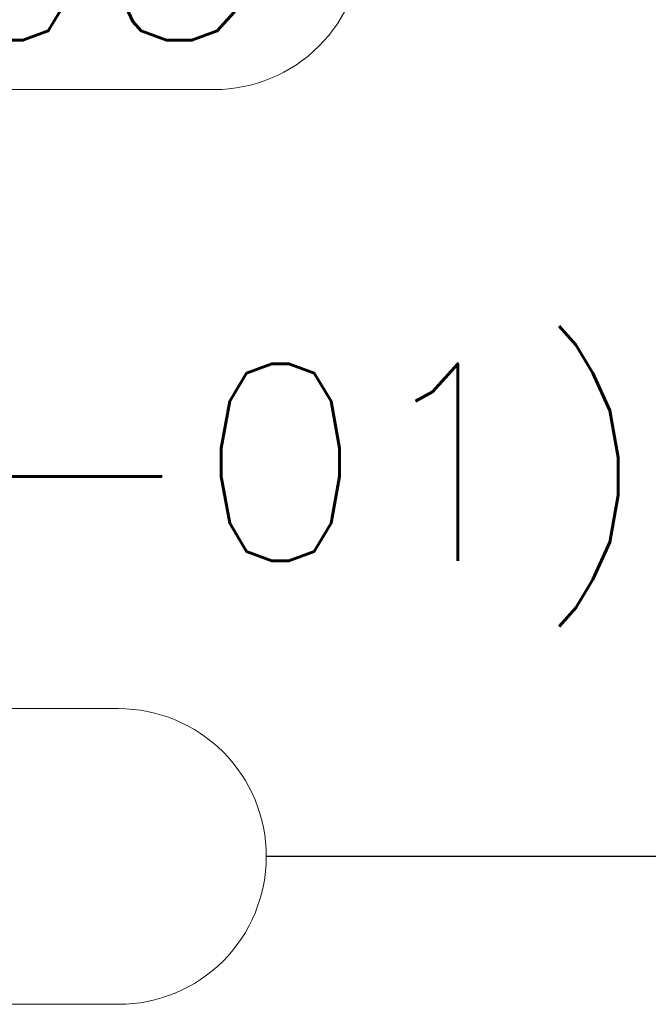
# Model space of a CAD drawing. Header units: millimetres. Extents: x -11575 to 52845, y -36266 to 23021.
# Tile 39 of 184: x 15796 to 16274, y 12522 to 13272. Entities that reach past the tile are written whole.
import ezdxf
from ezdxf.enums import TextEntityAlignment as Align

# ---------------------------------------------------------------- set-up
doc = ezdxf.new("R2010")
doc.units = ezdxf.units.MM
doc.header["$MEASUREMENT"] = 0
doc.layers.get('0').update_dxf_attribs({"lineweight": 5})
doc.layers.add('ELEC-SO-LVL-TAG', color=7, linetype='Continuous')
doc.layers.add('M-MEP-ELLG-TEXT', color=7, linetype='Continuous', lineweight=20)
doc.styles.add('Oswald Light', font='txt')
doc.styles.add('ROMANS-100', font='romans.shx')
doc.dimstyles.new('MDS-50', dxfattribs={"dimtxt": 100, "dimasz": 100, "dimexe": 50, "dimexo": 50, "dimgap": 25, "dimtad": 1, "dimdec": 0, "dimtxsty": 'Oswald Light', "dimcen": 0, "dimdle": 1.5875, "dimazin": 0, "dimtfac": 1, "dimtdec": 0, "dimtix": 1, "dimtmove": 0, "dimatfit": 0, "dimfxl": 1, "dimfrac": 2, "dimtolj": 1, "dimarcsym": 0})

# ---------------------------------------------------------------- blocks, each defined once
blk = doc.blocks.new('ELEC-SO-LVL-EQP-TAG')
at = {"color": 0}
blk.add_lwpolyline([(74.96, 72.46), (1074.96, 72.46, -0.414214), (1149.96, -2.54), (1149.96, -2.54, -0.414214), (1074.96, -77.54), (74.96, -77.54, -0.414214), (-0.04, -2.54), (-0.04, -2.54, -0.414214)], format="xyb", close=True, dxfattribs=at)
at = {"color": 0, "style": 'ROMANS-100'}
for tag, p in [('SO-EQP', (-0.04, 197.46)), ('SO-LVL', (724.96, -2.54))]:
    blk.add_attdef(tag, text='', height=100, dxfattribs=at).set_placement(p, align=Align.MIDDLE_LEFT)

msp = doc.modelspace()

# ---------------------------------------------------------------- block references
at = {"layer": 'M-MEP-ELLG-TEXT'}
ref = msp.add_blockref('ELEC-SO-LVL-EQP-TAG', (14331.56, 13334.99), dxfattribs=dict(at, xscale=1.5, yscale=1.5, zscale=1.5))
ref.add_attrib('SO-LVL', 'N-03', dxfattribs={"layer": 'ELEC-SO-LVL-TAG', "height": 150, "style": 'ROMANS-100'}).set_placement((15419, 13331.18), align=Align.MIDDLE_LEFT)
ref = msp.add_blockref('ELEC-SO-LVL-EQP-TAG', (14258.58, 12638.8), dxfattribs=dict(at, xscale=1.5, yscale=1.5, zscale=1.5))
ref.add_attrib('SO-EQP', 'LPDB/R15 (SP-01)', dxfattribs={"layer": 'ELEC-SO-LVL-TAG', "height": 150, "style": 'ROMANS-100'}).set_placement((14258.51, 12934.99), align=Align.MIDDLE_LEFT)

# ---------------------------------------------------------------- leaders
msp.add_leader([(17964.82, 13368.08), (17964.82, 12634.99), (15983.51, 12634.99)], dimstyle='MDS-50', override={"dimasz": 150, "dimtad": 0}, dxfattribs=at)

doc.saveas('drawing.dxf')
